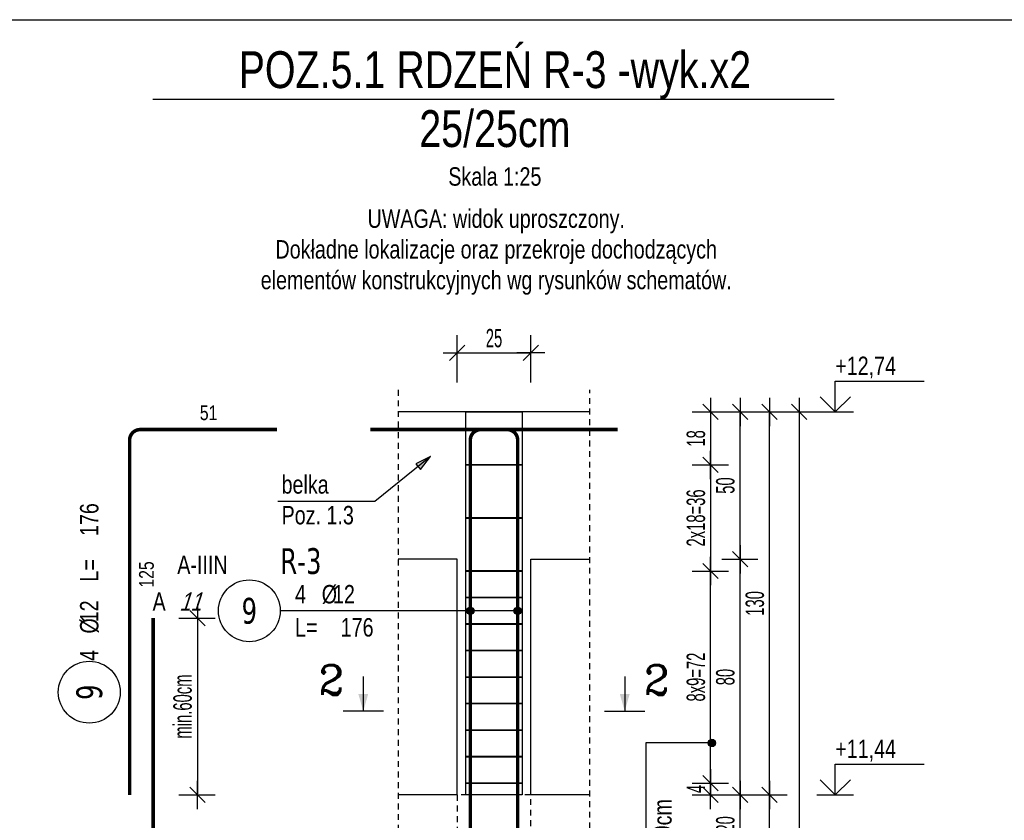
# Model space of a CAD drawing. Header units: millimetres. Extents: x 11988 to 14650, y -1596 to 604.
# Tile 22 of 38: x 12621 to 12955, y 332 to 604. Entities that reach past the tile are written whole.
import ezdxf
from ezdxf.enums import TextEntityAlignment as Align

# ---------------------------------------------------------------- set-up
doc = ezdxf.new("R2010")
doc.units = ezdxf.units.MM
doc.header["$LTSCALE"] = 10
doc.linetypes.add('MP', pattern=[0.36, 0.2, -0.16])
for name, color, linetype in [('BA_txg', 3, 'Continuous'), ('BA_wic', 1, 'Continuous'), ('BA_wis', 2, 'Continuous'), ('BA_wym', 1, 'Continuous'), ('BZ_kot', 7, 'Continuous'), ('BZ_odn', 1, 'Continuous'), ('BZ_opi1', 7, 'Continuous'), ('BZ_opi2', 4, 'Continuous'), ('BZ_opi3', 30, 'Continuous'), ('BZ_opi4', 53, 'Continuous'), ('BZ_P_roz', 11, 'Continuous'), ('BZ_P_wid', 3, 'Continuous'), ('BZ_P_wyc', 134, 'Continuous'), ('BZ_sym', 7, 'Continuous'), ('BZ_txg', 3, 'Continuous'), ('BZ_txs', 2, 'Continuous'), ('BZ_wym', 1, 'Continuous')]:
    doc.layers.add(name, color=color, linetype=linetype)
for name, color, linetype, plot in [('BZ_obroz', 137, 'Continuous', False), ('BZ_obw', 230, 'Continuous', False), ('BZ_pom', 6, 'Continuous', False)]:
    doc.layers.add(name, color=color, linetype=linetype, plot=plot)
doc.styles.add('BIKTBG', font='tahoma.ttf', dxfattribs={"width": 0.85})
doc.styles.add('BIKTC', font='bikromsw.shx', dxfattribs={"width": 0.85})
doc.styles.add('BIKTG', font='bikromsw.shx', dxfattribs={"width": 0.85})
doc.styles.add('BIKTS', font='bikromsw.shx', dxfattribs={"width": 0.8})
doc.styles.add('BIKWYM', font='bikromsw.shx', dxfattribs={"width": 0.6})
doc.styles.add('ROMANC', font='ROMANC.SHX')
doc.dimstyles.new('BA_KR_25_cm', dxfattribs={"dimscale": 0.25, "dimtxt": 25, "dimasz": 1.666667, "dimexe": 24, "dimexo": 0, "dimgap": 0, "dimtad": 0, "dimdec": 1, "dimrnd": 0.5, "dimzin": 9, "dimdsep": 46, "dimtxsty": 'BIKWYM', "dimblk": 'WYM-KR', "dimcen": 0, "dimdle": 20, "dimclrd": 256, "dimclre": 256, "dimclrt": 2, "dimadec": 0, "dimazin": 0, "dimtfac": 0.033333, "dimtdec": 1, "dimtmove": 0, "dimatfit": 3, "dimldrblk": 'WYM-KR', "dimfxl": 25, "dimfxlon": 1, "dimtvp": 0.8, "dimtolj": 1, "dimarcsym": 0})
doc.dimstyles.new('BZ_KP_25_cm', dxfattribs={"dimscale": 0.25, "dimtxt": 25, "dimasz": 1.666667, "dimexe": 24, "dimexo": 0, "dimgap": 0, "dimtad": 0, "dimdec": 1, "dimrnd": 0.5, "dimzin": 9, "dimdsep": 46, "dimtxsty": 'BIKWYM', "dimblk": 'WYM-KR', "dimblk1": 'WYM-KP', "dimblk2": 'WYM-KP', "dimsah": 1, "dimcen": 0, "dimdle": 20, "dimclrd": 256, "dimclre": 256, "dimclrt": 7, "dimadec": 0, "dimazin": 0, "dimtfac": 0.033333, "dimtdec": 1, "dimtmove": 0, "dimatfit": 3, "dimldrblk": 'WYM-KP', "dimfxl": 1, "dimtvp": 0.8, "dimtolj": 1, "dimarcsym": 0})
doc.dimstyles.new('BZ_KR_25_cm', dxfattribs={"dimscale": 0.25, "dimtxt": 25, "dimasz": 1.666667, "dimexe": 24, "dimexo": 0, "dimgap": 0, "dimtad": 0, "dimdec": 1, "dimrnd": 0.5, "dimzin": 9, "dimdsep": 46, "dimtxsty": 'BIKWYM', "dimblk": 'WYM-KR', "dimcen": 0, "dimdle": 20, "dimclrd": 256, "dimclre": 256, "dimclrt": 2, "dimadec": 0, "dimazin": 0, "dimtfac": 0.033333, "dimtdec": 1, "dimtmove": 0, "dimatfit": 3, "dimldrblk": 'WYM-KR', "dimfxl": 25, "dimfxlon": 1, "dimtvp": 0.8, "dimtolj": 1, "dimarcsym": 0})
doc.dimstyles.new('BZ_ST_25_cm', dxfattribs={"dimscale": 0.25, "dimtxt": 25, "dimasz": 1.666667, "dimexe": 24, "dimexo": 0, "dimgap": 0, "dimtad": 0, "dimdec": 1, "dimrnd": 0.5, "dimdsep": 46, "dimtxsty": 'BIKWYM', "dimblk": 'WYM-ST', "dimcen": 0, "dimdle": 20, "dimclrd": 256, "dimclre": 256, "dimclrt": 7, "dimadec": 0, "dimazin": 0, "dimtfac": 0.033333, "dimtdec": 1, "dimtix": 1, "dimtmove": 2, "dimatfit": 3, "dimldrblk": 'WYM-ST', "dimfxl": 1, "dimtvp": 0.8, "dimtolj": 1, "dimtzin": 0, "dimarcsym": 0})

# ---------------------------------------------------------------- blocks, each defined once
blk = doc.blocks.new('eoprz')
blk = doc.blocks.new('WYM-KR')
at = {"linetype": 'ByBlock'}
blk.add_line((11.52, 0), (-11.52, 0), dxfattribs=at)
at = {"color": 7, "linetype": 'ByBlock'}
blk.add_line((6.24, 6.24), (-6.24, -6.24), dxfattribs=at)
blk = doc.blocks.new('*D183')
at = {"layer": 'BA_wym', "lineweight": -2}
for p, q in [((12858.67, 340.66), (12870.92, 340.66)), ((12864.92, 321.08), (12864.92, 340.24)), ((12858.67, 320.66), (12870.92, 320.66))]:
    blk.add_line(p, q, dxfattribs=at)
at = {"layer": 'Defpoints', "color": 0}
for p in [(12813.92, 340.66), (12864.92, 340.66), (12813.92, 320.66)]:
    blk.add_point(p, dxfattribs=at)
at = {"layer": 'BA_wym', "lineweight": -2, "xscale": 0.4166666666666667, "yscale": 0.4166666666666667, "zscale": 0.4166666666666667}
for p, rotation in [((12864.92, 340.66), 90), ((12864.92, 320.66), 270)]:
    blk.add_blockref('WYM-KR', p, dxfattribs=dict(at, rotation=rotation))
at = {"layer": 'BA_wym', "color": 2, "insert": (12859.92, 330.66), "char_height": 6.25, "attachment_point": 5, "rotation": 90, "style": 'BIKWYM'}
blk.add_mtext('\\A1;20', dxfattribs=at)
blk = doc.blocks.new('*D189')
at = {"layer": 'BA_wym', "lineweight": -2}
for p, q in [((12868.67, 340.66), (12880.92, 340.66)), ((12874.92, 50.08), (12874.92, 340.24)), ((12868.67, 49.66), (12880.92, 49.66))]:
    blk.add_line(p, q, dxfattribs=at)
at = {"layer": 'Defpoints', "color": 0}
for p in [(12813.92, 340.66), (12874.92, 340.66), (12813.92, 49.66)]:
    blk.add_point(p, dxfattribs=at)
at = {"layer": 'BA_wym', "lineweight": -2, "xscale": 0.4166666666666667, "yscale": 0.4166666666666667, "zscale": 0.4166666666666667}
for p, rotation in [((12874.92, 340.66), 90), ((12874.92, 49.66), 270)]:
    blk.add_blockref('WYM-KR', p, dxfattribs=dict(at, rotation=rotation))
at = {"layer": 'BA_wym', "color": 2, "insert": (12869.92, 195.16), "char_height": 6.25, "attachment_point": 5, "rotation": 90, "style": 'BIKWYM'}
blk.add_mtext('\\A1;291', dxfattribs=at)
blk = doc.blocks.new('*D190')
at = {"layer": 'BA_wym', "lineweight": -2}
for p, q in [((12878.67, 470.66), (12890.92, 470.66)), ((12884.92, 470.24), (12884.92, -947.92)), ((12878.67, -948.34), (12890.92, -948.34))]:
    blk.add_line(p, q, dxfattribs=at)
at = {"layer": 'Defpoints', "color": 0}
for p in [(12813.92, 470.66), (12813.92, -948.34), (12884.92, -948.34)]:
    blk.add_point(p, dxfattribs=at)
at = {"layer": 'BA_wym', "lineweight": -2, "xscale": 0.4166666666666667, "yscale": 0.4166666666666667, "zscale": 0.4166666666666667}
for p, rotation in [((12884.92, 470.66), 90), ((12884.92, -948.34), 270)]:
    blk.add_blockref('WYM-KR', p, dxfattribs=dict(at, rotation=rotation))
at = {"layer": 'BA_wym', "color": 2, "insert": (12879.92, -238.84), "char_height": 6.25, "attachment_point": 5, "rotation": 90, "style": 'BIKWYM'}
blk.add_mtext('\\A1;1419', dxfattribs=at)
blk = doc.blocks.new('*U29')
for p, q in [((0, 4.17), (12.08, 4.17)), ((0, 0), (0, 4.17))]:
    blk.add_line(p, q)
at = {"color": 1}
blk.add_line((-2.5, 0), (2.5, 0), dxfattribs=at)
blk.add_lwpolyline([(-2.06, 2.06), (0, 0), (2.06, 2.06)])
at = {"style": 'BIKTS', "width": 0.8}
blk.add_attdef('POZIOM', text='', height=2.5, dxfattribs=at).set_placement((0, 6.25), align=Align.MIDDLE_LEFT)
blk = doc.blocks.new('*D191')
at = {"layer": 'BZ_wym', "lineweight": -2}
for p, q in [((12768.92, 480.66), (12768.92, 496.66)), ((12793.92, 480.66), (12793.92, 496.66)), ((12769.34, 490.66), (12793.5, 490.66))]:
    blk.add_line(p, q, dxfattribs=at)
at = {"layer": 'Defpoints', "color": 0}
for p in [(12793.92, 490.66), (12768.92, 470.66), (12793.92, 470.66)]:
    blk.add_point(p, dxfattribs=at)
at = {"layer": 'BZ_wym', "lineweight": -2, "xscale": 0.4166666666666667, "yscale": 0.4166666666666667, "zscale": 0.4166666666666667, "rotation": 180}
blk.add_blockref('WYM-KR', (12768.92, 490.66), dxfattribs=at)
at = {"layer": 'BZ_wym', "lineweight": -2, "xscale": 0.4166666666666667, "yscale": 0.4166666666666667, "zscale": 0.4166666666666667}
blk.add_blockref('WYM-KR', (12793.92, 490.66), dxfattribs=at)
at = {"layer": 'BZ_wym', "color": 2, "insert": (12781.42, 495.66), "char_height": 6.25, "attachment_point": 5, "style": 'BIKWYM'}
blk.add_mtext('\\A1;25', dxfattribs=at)
blk = doc.blocks.new('*D195')
at = {"layer": 'BA_wym', "lineweight": -2}
for p, q in [((12868.67, 470.66), (12880.92, 470.66)), ((12874.92, 341.08), (12874.92, 470.24)), ((12868.67, 340.66), (12880.92, 340.66))]:
    blk.add_line(p, q, dxfattribs=at)
at = {"layer": 'Defpoints', "color": 0}
for p in [(12813.92, 470.66), (12874.92, 470.66), (12813.92, 340.66)]:
    blk.add_point(p, dxfattribs=at)
at = {"layer": 'BA_wym', "lineweight": -2, "xscale": 0.4166666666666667, "yscale": 0.4166666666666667, "zscale": 0.4166666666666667}
for p, rotation in [((12874.92, 470.66), 90), ((12874.92, 340.66), 270)]:
    blk.add_blockref('WYM-KR', p, dxfattribs=dict(at, rotation=rotation))
at = {"layer": 'BA_wym', "color": 2, "insert": (12869.92, 405.66), "char_height": 6.25, "attachment_point": 5, "rotation": 90, "style": 'BIKWYM'}
blk.add_mtext('\\A1;130', dxfattribs=at)
blk = doc.blocks.new('WYM-ST')
blk.add_hatch(color=256).paths.add_polyline_path([(-13, 2.88), (0, 0), (-13, -2.88)])
blk.add_lwpolyline([(0, 0), (-13, 2.88), (-13, -2.88), (0, 0)])
blk = doc.blocks.new('*D196')
at = {"layer": 'BA_wym', "lineweight": -2}
for p, q in [((12858.67, 420.66), (12870.92, 420.66)), ((12864.92, 341.08), (12864.92, 420.24)), ((12858.67, 340.66), (12870.92, 340.66))]:
    blk.add_line(p, q, dxfattribs=at)
at = {"layer": 'Defpoints', "color": 0}
for p in [(12813.92, 420.66), (12864.92, 420.66), (12813.92, 340.66)]:
    blk.add_point(p, dxfattribs=at)
at = {"layer": 'BA_wym', "lineweight": -2, "xscale": 0.4166666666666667, "yscale": 0.4166666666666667, "zscale": 0.4166666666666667}
for p, rotation in [((12864.92, 420.66), 90), ((12864.92, 340.66), 270)]:
    blk.add_blockref('WYM-KR', p, dxfattribs=dict(at, rotation=rotation))
at = {"layer": 'BA_wym', "color": 2, "insert": (12859.92, 380.66), "char_height": 6.25, "attachment_point": 5, "rotation": 90, "style": 'BIKWYM'}
blk.add_mtext('\\A1;80', dxfattribs=at)
blk = doc.blocks.new('*D197')
at = {"layer": 'BA_wym', "lineweight": -2}
for p, q in [((12858.67, 470.66), (12870.92, 470.66)), ((12864.92, 421.08), (12864.92, 470.24)), ((12858.67, 420.66), (12870.92, 420.66))]:
    blk.add_line(p, q, dxfattribs=at)
at = {"layer": 'Defpoints', "color": 0}
for p in [(12813.92, 470.66), (12864.92, 470.66), (12813.92, 420.66)]:
    blk.add_point(p, dxfattribs=at)
at = {"layer": 'BA_wym', "lineweight": -2, "xscale": 0.4166666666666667, "yscale": 0.4166666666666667, "zscale": 0.4166666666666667}
for p, rotation in [((12864.92, 470.66), 90), ((12864.92, 420.66), 270)]:
    blk.add_blockref('WYM-KR', p, dxfattribs=dict(at, rotation=rotation))
at = {"layer": 'BA_wym', "color": 2, "insert": (12859.92, 445.66), "char_height": 6.25, "attachment_point": 5, "rotation": 90, "style": 'BIKWYM'}
blk.add_mtext('\\A1;50', dxfattribs=at)
blk = doc.blocks.new('WYM-KP')
blk.add_hatch(color=256).paths.add_polyline_path([(3, 0, 1), (-3, 0, 1)])
blk.add_circle((0, 0), 3)
blk = doc.blocks.new('bik_BlkOpPret', base_point=(608.5, -87.83))
at = {"layer": 'BZ_opi1', "style": 'BIKTS', "width": 0.8}
for tag, p in [('SZTUK', (567.31, -85.33)), ('PRZEDR_FI', (581.12, -85.33)), ('PRZEKROJ', (584.93, -85.33)), ('PRZEDR_L', (567.31, -96.58)), ('DLUGOSC', (582.78, -96.58)), ('UWAGA', (567.31, -105.33))]:
    blk.add_attdef(tag, p, '', height=6.25, dxfattribs=at)
at = {"layer": 'BZ_opi2', "style": 'BIKTBG', "width": 0.8}
blk.add_attdef('NUMER', text='', height=8.75, dxfattribs=at).set_placement((551.81, -87.83), align=Align.MIDDLE_CENTER)
at = {"layer": 'BZ_pom', "width": 0.8}
for tag, p, height, style in [('POZYCJA', (562.31, -75.33), 8.75, 'BIKTBG'), ('GATUNEK', (526.97, -75.33), 6.25, 'BIKTS'), ('METODA_L', (520.17, -87.83), 6.25, 'BIKTS'), ('EURO_KOD', (529.45, -87.83), 6.25, 'BIKTS')]:
    blk.add_attdef(tag, p, '', height=height, dxfattribs=dict(at, style=style))
at = {"layer": 'BZ_wym', "width": 0.8}
for tag, p, height, style, flags in [('PRZEDR_NR', (567.31, -114.71), 8.75, 'BIKTBG', 1), ('PRZEDR_SZT', (567.31, -124.08), 6.25, 'BIKTS', 1), ('TYP_PRETA', (567.31, -133.46), 6.25, 'BIKTS', 3), ('EURO_KOD_SEGMENTY', (580.88, -142.83), 6.25, 'BIKTS', 3), ('HAK_1', (567.31, -152.21), 6.25, 'BIKTS', 3), ('HAK_2', (567.31, -161.58), 6.25, 'BIKTS', 3), ('ID', (567.31, -170.96), 6.25, 'BIKTS', 3), ('ID_C', (567.31, -180.33), 6.25, 'BIKTS', 3), ('b_atr_0', (567.31, -189.71), 6.25, 'BIKTS', 3)]:
    blk.add_attdef(tag, p, '', height=height, dxfattribs=dict(at, style=style, flags=flags))
blk = doc.blocks.new('bik_BlkOpPretW', base_point=(917.65, 307.46))
at = {"layer": 'BZ_opi2', "style": 'BIKTBG', "width": 0.8}
blk.add_attdef('NUMER', text='', height=8.75, dxfattribs=at).set_placement((933.15, 307.46), align=Align.MIDDLE_CENTER)
at = {"layer": 'BZ_opi4', "style": 'BIKTS', "width": 0.8}
for tag, p in [('SZTUK', (943.38, 304.33)), ('PRZEKROJ', (956.24, 304.33)), ('DLUGOSC', (985.52, 304.33)), ('PRZEDR_FI', (952.43, 304.33)), ('PRZEDR_L', (970.04, 304.33))]:
    blk.add_attdef(tag, p, '', height=6.25, dxfattribs=at)
at = {"layer": 'BZ_pom', "width": 0.8}
for tag, p, height, style, flags in [('POZYCJA', (943.38, 294.96), 8.75, 'BIKTBG', 3), ('GATUNEK', (943.38, 285.58), 6.25, 'BIKTS', 1), ('METODA_L', (943.38, 266.83), 6.25, 'BIKTS', 3)]:
    blk.add_attdef(tag, p, '', height=height, dxfattribs=dict(at, style=style, flags=flags))
at = {"layer": 'BZ_wym', "width": 0.8}
for tag, p, height, style, flags in [('UWAGA', (943.38, 276.21), 6.25, 'BIKTS', 1), ('TYP_PRETA', (943.38, 257.46), 6.25, 'BIKTS', 3), ('PRZEDR_NR', (943.38, 248.08), 8.75, 'BIKTBG', 1), ('PRZEDR_SZT', (943.38, 238.71), 6.25, 'BIKTS', 1), ('EURO_KOD', (943.38, 229.33), 6.25, 'BIKTS', 3), ('EURO_KOD_SEGMENTY', (956.95, 229.33), 6.25, 'BIKTS', 3), ('HAK_1', (943.38, 219.96), 6.25, 'BIKTS', 3), ('HAK_2', (943.38, 210.58), 6.25, 'BIKTS', 3), ('ID', (943.38, 201.21), 6.25, 'BIKTS', 3), ('ID_C', (943.38, 191.83), 6.25, 'BIKTS', 3), ('b_atr_0', (943.38, 182.46), 6.25, 'BIKTS', 3)]:
    blk.add_attdef(tag, p, '', height=height, dxfattribs=dict(at, style=style, flags=flags))
blk = doc.blocks.new('*D198')
at = {"layer": 'BA_wym', "lineweight": -2}
for p, q in [((12674.55, 400.66), (12686.8, 400.66)), ((12680.8, 400.24), (12680.8, 341.08)), ((12674.55, 340.66), (12686.8, 340.66))]:
    blk.add_line(p, q, dxfattribs=at)
at = {"layer": 'Defpoints', "color": 0}
for p in [(12665.8, 400.66), (12657.8, 340.66), (12680.8, 340.66)]:
    blk.add_point(p, dxfattribs=at)
at = {"layer": 'BA_wym', "lineweight": -2, "xscale": 0.4166666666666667, "yscale": 0.4166666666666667, "zscale": 0.4166666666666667}
for p, rotation in [((12680.8, 400.66), 90), ((12680.8, 340.66), 270)]:
    blk.add_blockref('WYM-KR', p, dxfattribs=dict(at, rotation=rotation))
at = {"layer": 'BA_wym', "color": 2, "insert": (12675.8, 370.66), "char_height": 6.25, "attachment_point": 5, "rotation": 90, "style": 'BIKWYM'}
blk.add_mtext('\\A1;min.60cm', dxfattribs=at)
blk = doc.blocks.new('ST2')
blk.add_line((13.77, 0), (0, 0))
blk.add_solid([(6.84, -1.95), (6.84, 1.95), (0, 0)])
blk = doc.blocks.new('eprzh')
blk.add_line((-47.9, 0), (47.9, 0))
at = {"xscale": 6, "yscale": 6, "zscale": 6, "rotation": 90}
blk.add_blockref('ST2', (0, 0), dxfattribs=at)
at = {"style": 'ROMANC'}
blk.add_attdef('PRZ', text='', height=70, dxfattribs=at).set_placement((76, 39.4), align=Align.CENTER)
blk = doc.blocks.new('*D199')
at = {"layer": 'BA_wym', "lineweight": -2}
for p, q in [((12848.67, 344.66), (12860.92, 344.66)), ((12854.92, 344.24), (12854.92, 341.08)), ((12848.67, 340.66), (12860.92, 340.66))]:
    blk.add_line(p, q, dxfattribs=at)
at = {"layer": 'Defpoints', "color": 0}
for p in [(12790.92, 344.66), (12813.92, 340.66), (12854.92, 340.66)]:
    blk.add_point(p, dxfattribs=at)
at = {"layer": 'BA_wym', "lineweight": -2, "xscale": 0.4166666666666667, "yscale": 0.4166666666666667, "zscale": 0.4166666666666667}
for p, rotation in [((12854.92, 344.66), 90), ((12854.92, 340.66), 270)]:
    blk.add_blockref('WYM-KR', p, dxfattribs=dict(at, rotation=rotation))
at = {"layer": 'BA_wym', "color": 2, "insert": (12849.92, 342.66), "char_height": 6.25, "attachment_point": 5, "rotation": 90, "style": 'BIKWYM'}
blk.add_mtext('\\A1;4', dxfattribs=at)
blk = doc.blocks.new('*D200')
at = {"layer": 'BA_wym', "lineweight": -2}
for p, q in [((12848.67, 416.66), (12860.92, 416.66)), ((12854.92, 345.08), (12854.92, 416.24)), ((12848.67, 344.66), (12860.92, 344.66))]:
    blk.add_line(p, q, dxfattribs=at)
at = {"layer": 'Defpoints', "color": 0}
for p in [(12790.92, 416.66), (12854.92, 416.66), (12790.92, 344.66)]:
    blk.add_point(p, dxfattribs=at)
at = {"layer": 'BA_wym', "lineweight": -2, "xscale": 0.4166666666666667, "yscale": 0.4166666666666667, "zscale": 0.4166666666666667}
for p, rotation in [((12854.92, 416.66), 90), ((12854.92, 344.66), 270)]:
    blk.add_blockref('WYM-KR', p, dxfattribs=dict(at, rotation=rotation))
at = {"layer": 'BA_wym', "color": 2, "insert": (12849.92, 380.66), "char_height": 6.25, "attachment_point": 5, "rotation": 90, "style": 'BIKWYM'}
blk.add_mtext('\\A1;8x9=72', dxfattribs=at)
blk = doc.blocks.new('*D201')
at = {"layer": 'BA_wym', "lineweight": -2}
for p, q in [((12848.67, 452.66), (12860.92, 452.66)), ((12854.92, 452.24), (12854.92, 417.08)), ((12848.67, 416.66), (12860.92, 416.66))]:
    blk.add_line(p, q, dxfattribs=at)
at = {"layer": 'Defpoints', "color": 0}
for p in [(12790.92, 452.66), (12790.92, 416.66), (12854.92, 416.66)]:
    blk.add_point(p, dxfattribs=at)
at = {"layer": 'BA_wym', "lineweight": -2, "xscale": 0.4166666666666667, "yscale": 0.4166666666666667, "zscale": 0.4166666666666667}
for p, rotation in [((12854.92, 452.66), 90), ((12854.92, 416.66), 270)]:
    blk.add_blockref('WYM-KR', p, dxfattribs=dict(at, rotation=rotation))
at = {"layer": 'BA_wym', "color": 2, "insert": (12849.92, 434.66), "char_height": 6.25, "attachment_point": 5, "rotation": 90, "style": 'BIKWYM'}
blk.add_mtext('\\A1;2x18=36', dxfattribs=at)
blk = doc.blocks.new('*D202')
at = {"layer": 'BA_wym', "lineweight": -2}
for p, q in [((12848.67, 470.66), (12860.92, 470.66)), ((12854.92, 470.24), (12854.92, 453.08)), ((12848.67, 452.66), (12860.92, 452.66))]:
    blk.add_line(p, q, dxfattribs=at)
at = {"layer": 'Defpoints', "color": 0}
for p in [(12790.92, 470.66), (12790.92, 452.66), (12854.92, 452.66)]:
    blk.add_point(p, dxfattribs=at)
at = {"layer": 'BA_wym', "lineweight": -2, "xscale": 0.4166666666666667, "yscale": 0.4166666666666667, "zscale": 0.4166666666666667}
for p, rotation in [((12854.92, 470.66), 90), ((12854.92, 452.66), 270)]:
    blk.add_blockref('WYM-KR', p, dxfattribs=dict(at, rotation=rotation))
at = {"layer": 'BA_wym', "color": 2, "insert": (12849.92, 461.66), "char_height": 6.25, "attachment_point": 5, "rotation": 90, "style": 'BIKWYM'}
blk.add_mtext('\\A1;18', dxfattribs=at)
blk = doc.blocks.new('bik_BlkOpPretU', base_point=(1570.94, 615.52))
at = {"layer": 'BZ_opi2', "style": 'BIKTBG', "width": 0.8}
blk.add_attdef('NUMER', text='', height=8.75, dxfattribs=at).set_placement((1514.25, 615.52), align=Align.MIDDLE_CENTER)
at = {"layer": 'BZ_opi4', "style": 'BIKTS', "width": 0.8}
for tag, p in [('SZTUK', (1529.75, 618.02)), ('PRZEDR_FI', (1538.8, 618.02)), ('PRZEKROJ', (1542.61, 618.02)), ('PRZEDR_L', (1529.75, 606.77)), ('DLUGOSC', (1545.23, 606.77)), ('UWAGA', (1529.75, 598.02))]:
    blk.add_attdef(tag, p, '', height=6.25, dxfattribs=at)
at = {"layer": 'BZ_pom', "width": 0.8}
for tag, p, height, style in [('POZYCJA', (1524.75, 628.02), 8.75, 'BIKTBG'), ('GATUNEK', (1483.8, 628.02), 6.25, 'BIKTS'), ('METODA_L', (1489.99, 615.52), 6.25, 'BIKTS')]:
    blk.add_attdef(tag, p, '', height=height, dxfattribs=dict(at, style=style))
at = {"layer": 'BZ_wym', "width": 0.8}
for tag, p, height, style, flags in [('PRZEDR_NR', (1529.75, 588.65), 8.75, 'BIKTBG', 1), ('PRZEDR_SZT', (1529.75, 579.27), 6.25, 'BIKTS', 1), ('TYP_PRETA', (1529.75, 569.9), 6.25, 'BIKTS', 3), ('EURO_KOD', (1529.75, 560.52), 6.25, 'BIKTS', 3), ('EURO_KOD_SEGMENTY', (1544.75, 560.52), 6.25, 'BIKTS', 3), ('HAK_1', (1529.75, 551.15), 6.25, 'BIKTS', 3), ('HAK_2', (1529.75, 541.77), 6.25, 'BIKTS', 3), ('ID', (1529.75, 532.4), 6.25, 'BIKTS', 3), ('ID_C', (1529.75, 523.02), 6.25, 'BIKTS', 3), ('b_atr_0', (1529.75, 513.65), 6.25, 'BIKTS', 3)]:
    blk.add_attdef(tag, p, '', height=height, dxfattribs=dict(at, style=style, flags=flags))

msp = doc.modelspace()

# ---------------------------------------------------------------- linework, layer by layer
at = {"layer": 'BA_wic', "linetype": 'MP'}
for points in [[(12748.92, 478.16), (12748.92, -955.84)], [(12813.92, -955.84), (12813.92, 478.16)], [(12768.92, 340.66), (12768.92, 315.66), (12793.92, 315.66), (12793.92, 340.66), (12768.92, 340.66)]]:
    msp.add_lwpolyline(points, dxfattribs=at)
at = {"layer": 'BA_wis'}
for p, q in [((12768.92, 420.66), (12748.92, 420.66)), ((12768.92, 340.66), (12768.92, 420.66)), ((12793.92, 340.66), (12793.92, 420.66)), ((12793.92, 420.66), (12813.92, 420.66))]:
    msp.add_line(p, q, dxfattribs=at)
for points in [[(12813.92, 470.66), (12748.92, 470.66)], [(12768.92, 340.66), (12748.92, 340.66)], [(12813.92, 340.66), (12793.92, 340.66)]]:
    msp.add_lwpolyline(points, dxfattribs=at)
at = {"layer": 'BZ_obroz'}
msp.add_lwpolyline([(12771.92, 470.66), (12790.92, 470.66), (12790.92, 340.66), (12771.92, 340.66)], close=True, dxfattribs=at)
at = {"layer": 'BZ_obw'}
msp.add_lwpolyline([(11988.13, 603.77), (13989.08, 603.77), (13989.08, -982.33), (11988.13, -982.33)], close=True, dxfattribs=at)
at = {"layer": 'BZ_odn'}
msp.add_circle((12698.42, 403.16), 10.5, dxfattribs=at)
at = {"layer": 'BZ_odn', "color": 252}
msp.add_circle((12644.11, 375.53), 10.5, dxfattribs=at)
at = {"layer": 'BZ_P_roz', "const_width": 0.6}
for points in [[(12771.92, 452.66), (12790.92, 452.66)], [(12771.92, 434.66), (12790.92, 434.66)], [(12771.92, 416.66), (12790.92, 416.66)], [(12771.92, 407.66), (12790.92, 407.66)], [(12771.92, 398.66), (12790.92, 398.66)], [(12771.92, 389.66), (12790.92, 389.66)], [(12771.92, 380.66), (12790.92, 380.66)], [(12771.92, 371.66), (12790.92, 371.66)], [(12771.92, 362.66), (12790.92, 362.66)], [(12771.92, 353.66), (12790.92, 353.66)], [(12771.92, 344.66), (12790.92, 344.66)]]:
    msp.add_lwpolyline(points, dxfattribs=at)
at = {"layer": 'BZ_P_wid', "const_width": 1.2}
for points in [[(12739.46, 464.66), (12785.86, 464.66, -0.414214), (12789.46, 461.06), (12789.46, 340.66)], [(12823.38, 464.66), (12776.98, 464.66, 0.414214), (12773.38, 461.06), (12773.38, 340.66)]]:
    msp.add_lwpolyline(points, format="xyb", dxfattribs=at)
for points in [[(12773.38, 400.66), (12773.38, 49.66)], [(12789.46, 400.66), (12789.46, 329.06), (12789.46, 49.66)]]:
    msp.add_lwpolyline(points, dxfattribs=at)
at = {"layer": 'BZ_P_wyc', "linetype": 'Continuous', "const_width": 1.2}
msp.add_lwpolyline([(12707.8, 464.66), (12661.4, 464.66, 0.414214), (12657.8, 461.06), (12657.8, 340.66)], format="xyb", dxfattribs=at)
msp.add_lwpolyline([(12665.8, 400.66), (12665.8, 49.66)], dxfattribs=at)
at = {"layer": 'BZ_txg'}
msp.add_lwpolyline([(12665.69, 576.8), (12896.78, 576.8)], dxfattribs=at)

# ---------------------------------------------------------------- block references
ref = msp.add_blockref('bik_BlkOpPretW', (12644.11, 360.03), dxfattribs=dict(rotation=90))
ref.add_attrib('NUMER', '9', dxfattribs={"layer": 'BZ_opi2', "height": 8.75, "rotation": 90, "style": 'BIKTBG', "width": 0.8}).set_placement((12644.11, 375.53), align=Align.MIDDLE_CENTER)
ref.add_attrib('SZTUK', '4', (12647.23, 386.14), dxfattribs={"layer": 'BZ_opi4', "height": 6.25, "rotation": 90, "style": 'BIKTS', "width": 0.8})
ref.add_attrib('PRZEKROJ', '12', (12647.23, 399.24), dxfattribs={"layer": 'BZ_opi4', "height": 6.25, "rotation": 90, "style": 'BIKTS', "width": 0.8})
ref.add_attrib('DLUGOSC', '176', (12647.23, 428.52), dxfattribs={"layer": 'BZ_opi4', "height": 6.25, "rotation": 90, "style": 'BIKTS', "width": 0.8})
ref.add_attrib('PRZEDR_FI', '%%c', (12647.23, 395.43), dxfattribs={"layer": 'BZ_opi4', "height": 6.25, "rotation": 90, "style": 'BIKTS', "width": 0.8})
ref.add_attrib('PRZEDR_L', 'L=', (12647.23, 413.05), dxfattribs={"layer": 'BZ_opi4', "height": 6.25, "rotation": 90, "style": 'BIKTS', "width": 0.8})
ref = msp.add_blockref('bik_BlkOpPret', (12752.73, 403.16))
ref.add_attrib('NUMER', '9', dxfattribs={"layer": 'BZ_opi2', "height": 8.75, "style": 'BIKTBG', "width": 0.8}).set_placement((12698.42, 403.16), align=Align.MIDDLE_CENTER)
ref.add_attrib('POZYCJA', 'R-3', (12708.92, 415.66), dxfattribs={"layer": 'BZ_pom', "height": 8.75, "style": 'BIKTBG', "width": 0.8})
ref.add_attrib('SZTUK', '4', (12713.92, 405.66), dxfattribs={"layer": 'BZ_opi1', "height": 6.25, "style": 'BIKTS', "width": 0.8})
ref.add_attrib('GATUNEK', 'A-IIIN', (12673.97, 415.66), dxfattribs={"layer": 'BZ_pom', "height": 6.25, "style": 'BIKTS', "width": 0.8})
ref.add_attrib('PRZEKROJ', '12', (12726.78, 405.66), dxfattribs={"layer": 'BZ_opi1', "height": 6.25, "style": 'BIKTS', "width": 0.8})
ref.add_attrib('DLUGOSC', '176', (12729.4, 394.41), dxfattribs={"layer": 'BZ_opi1', "height": 6.25, "style": 'BIKTS', "width": 0.8})
ref.add_attrib('METODA_L', 'A', (12665.59, 403.16), dxfattribs={"layer": 'BZ_pom', "height": 6.25, "style": 'BIKTS', "width": 0.8})
ref.add_attrib('PRZEDR_FI', '%%c', (12722.97, 405.66), dxfattribs={"layer": 'BZ_opi1', "height": 6.25, "style": 'BIKTS', "width": 0.8})
ref.add_attrib('PRZEDR_L', 'L=', (12713.92, 394.41), dxfattribs={"layer": 'BZ_opi1', "height": 6.25, "style": 'BIKTS', "width": 0.8})
ref.add_attrib('EURO_KOD', '11', (12674.63, 403.16), dxfattribs={"layer": 'BZ_pom', "height": 6.25, "style": 'BIKTS', "oblique": 18, "width": 0.8})
ref = msp.add_blockref('bik_BlkOpPretU', (12832.92, 358.3), dxfattribs=dict(rotation=90))
ref.add_attrib('NUMER', '3', dxfattribs={"layer": 'BZ_opi2', "height": 8.75, "rotation": 90, "style": 'BIKTBG', "width": 0.8}).set_placement((12832.92, 292.33), align=Align.MIDDLE_CENTER)
ref.add_attrib('SZTUK', '11', (12830.42, 307.83), dxfattribs={"layer": 'BZ_opi4', "height": 6.25, "rotation": 90, "style": 'BIKTS', "width": 0.8})
ref.add_attrib('PRZEKROJ', '6', (12830.42, 325.45), dxfattribs={"layer": 'BZ_opi4', "height": 6.25, "rotation": 90, "style": 'BIKTS', "width": 0.8})
ref.add_attrib('UWAGA', 'e= 18/9cm', (12841.67, 307.83), dxfattribs={"layer": 'BZ_opi4', "height": 6.25, "rotation": 90, "style": 'BIKTS', "width": 0.8})
ref.add_attrib('PRZEDR_FI', '%%c', (12830.42, 321.64), dxfattribs={"layer": 'BZ_opi4', "height": 6.25, "rotation": 90, "style": 'BIKTS', "width": 0.8})
at = {"layer": 'BA_txg'}
ref = msp.add_blockref('eprzh', (12737.07, 369.06), dxfattribs=dict(at, xscale=-0.142857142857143, yscale=0.1428571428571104, zscale=0.142857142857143))
ref.add_attrib('PRZ', '2', dxfattribs={"layer": '0', "height": 10, "style": 'ROMANC'}).set_placement((12726.22, 374.69), align=Align.CENTER)
at = {"layer": 'BA_txg', "xscale": 0.142857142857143, "yscale": 0.142857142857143, "zscale": 0.142857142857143}
msp.add_blockref('eprzh', (12825.77, 369.06), dxfattribs=at).add_auto_attribs({'PRZ': '2'})
at = {"layer": 'BZ_kot', "xscale": 2.5, "yscale": 2.5, "zscale": 2.5}
for p, values in [((12897.17, 470.66), {'POZIOM': '+12,74'}), ((12897.17, 340.66), {'POZIOM': '+11,44'})]:
    msp.add_blockref('*U29', p, dxfattribs=at).add_auto_attribs(values)
at = {"layer": 'BZ_sym'}
ref = msp.add_blockref('eoprz', (12781.71, 576.8), dxfattribs=dict(at, xscale=0.05, yscale=0.05, zscale=0.05))
ref.add_attrib('Nazwa', 'POZ.5.1 RDZEŃ R-3 -wyk.x2', dxfattribs={"layer": 'BZ_txg', "height": 12.5, "style": 'BIKTG', "width": 0.8}).set_placement((12781.71, 586.8), align=Align.MIDDLE_CENTER)
ref = msp.add_blockref('eoprz', (12781.71, 556.8), dxfattribs=dict(at, xscale=0.05, yscale=0.05, zscale=0.05))
ref.add_attrib('Nazwa', '25/25cm', dxfattribs={"layer": 'BZ_txg', "height": 12.5, "style": 'BIKTG', "width": 0.8}).set_placement((12781.71, 566.8), align=Align.MIDDLE_CENTER)
ref.add_attrib('Skala', 'Skala 1:25', dxfattribs={"layer": 'BZ_txs', "height": 6.25, "style": 'BIKTS', "width": 0.8}).set_placement((12781.71, 550.55), align=Align.MIDDLE_CENTER)

# ---------------------------------------------------------------- texts
at = {"layer": 'BZ_opi3', "style": 'BIKTC', "width": 0.8}
for s, rotation, p in [('51', 359.9998, (12684.6, 470.36)), ('125', 90.0002, (12663.5, 415.49))]:
    msp.add_text(s, height=5, rotation=rotation, dxfattribs=at).set_placement(p, align=Align.MIDDLE_CENTER)
at = {"layer": 'BZ_txs', "char_height": 6.25, "attachment_point": 1, "style": 'BIKTS'}
for s, insert, width in [('\\pxqc;{\\Fbikromsw.shx|c1;UWAGA: widok uproszczony. \\PDokładne lokalizacje oraz przekroje dochodzących\\Pelementów konstrukcyjnych wg rysunków schematów.}', (12659.25, 539.37), 245.8549), ('belka\\PPoz. 1.3', (12709.35, 449.16), 113.0116)]:
    msp.add_mtext(s, dxfattribs=dict(at, insert=insert, width=width))

# ---------------------------------------------------------------- dimensions: what is measured, and where the dimension line sits
at = {"layer": 'BA_wym'}
for base, p1, p2, override, picture, middle in [((12854.92, 452.66), (12790.92, 470.66), (12790.92, 452.66), {"dimatfit": 1}, '*D202', (12849.92, 461.66)), ((12884.92, -948.34), (12813.92, 470.66), (12813.92, -948.34), {"dimrnd": 1, "dimblk": 'WYM-KR', "dimatfit": 1}, '*D190', (12879.92, -238.84)), ((12874.92, 470.66), (12813.92, 340.66), (12813.92, 470.66), {"dimrnd": 1, "dimblk": 'WYM-KR', "dimatfit": 1}, '*D195', (12869.92, 405.66)), ((12864.92, 470.66), (12813.92, 420.66), (12813.92, 470.66), {"dimatfit": 1}, '*D197', (12859.92, 445.66)), ((12864.92, 420.66), (12813.92, 340.66), (12813.92, 420.66), {"dimatfit": 1}, '*D196', (12859.92, 380.66)), ((12854.92, 340.66), (12790.92, 344.66), (12813.92, 340.66), {"dimatfit": 1}, '*D199', (12849.92, 342.66)), ((12864.92, 340.66), (12813.92, 320.66), (12813.92, 340.66), {"dimatfit": 1}, '*D183', (12859.92, 330.66)), ((12874.92, 340.66), (12813.92, 49.66), (12813.92, 340.66), {"dimrnd": 1, "dimblk": 'WYM-KR', "dimatfit": 1}, '*D189', (12869.92, 195.16))]:
    dim = msp.add_linear_dim(base=base, p1=p1, p2=p2, angle=90, dimstyle='BA_KR_25_cm', override=override, dxfattribs=at)
    dim.commit()
    dim.dimension.update_dxf_attribs({"geometry": picture, "text_midpoint": middle})
dim = msp.add_linear_dim(base=(12854.92, 416.66), p1=(12790.92, 452.66), p2=(12790.92, 416.66), angle=90, text='2x18=<>', dimstyle='BA_KR_25_cm', override={"dimtxsty": 'BIKWYM', "dimatfit": 1}, dxfattribs=at)
dim.commit()
dim.dimension.update_dxf_attribs({"geometry": '*D201', "text_midpoint": (12854.92, 434.66), "dimtype": 160})
for base, p1, p2, text, picture, middle in [((12854.92, 416.66), (12790.92, 344.66), (12790.92, 416.66), '8x9=<>', '*D200', (12849.92, 380.66)), ((12680.8, 340.66), (12665.8, 400.66), (12657.8, 340.66), 'min.60cm', '*D198', (12675.8, 370.66))]:
    dim = msp.add_linear_dim(base=base, p1=p1, p2=p2, angle=90, text=text, dimstyle='BA_KR_25_cm', override={"dimtxsty": 'BIKWYM', "dimatfit": 1}, dxfattribs=at)
    dim.commit()
    dim.dimension.update_dxf_attribs({"geometry": picture, "text_midpoint": middle})
at = {"layer": 'BZ_wym', "color": 5}
dim = msp.add_linear_dim(base=(12793.92, 490.66), p1=(12768.92, 470.66), p2=(12793.92, 470.66), dimstyle='BZ_KR_25_cm', override={"dimatfit": 1, "dimfxl": 40}, dxfattribs=at)
dim.commit()
dim.dimension.update_dxf_attribs({"geometry": '*D191', "text_midpoint": (12781.42, 495.66)})

# ---------------------------------------------------------------- leaders
at = {"layer": 'BZ_odn'}
for points, dimstyle in [([(12759.91, 455.49), (12741.02, 440.3), (12708.13, 440.3)], 'BZ_ST_25_cm'), ([(12773.38, 403.16), (12748.92, 403.16), (12708.92, 403.16)], 'BZ_KP_25_cm'), ([(12789.46, 403.16), (12748.92, 403.16), (12708.92, 403.16)], 'BZ_KP_25_cm')]:
    msp.add_leader(points, dimstyle=dimstyle, dxfattribs=at)
at = {"layer": 'BZ_odn', "color": 252}
msp.add_leader([(12855.35, 358.3), (12832.92, 358.3), (12832.92, 302.83)], dimstyle='BZ_KP_25_cm', override={"dimclrd": 252}, dxfattribs=at)

doc.saveas('drawing.dxf')
